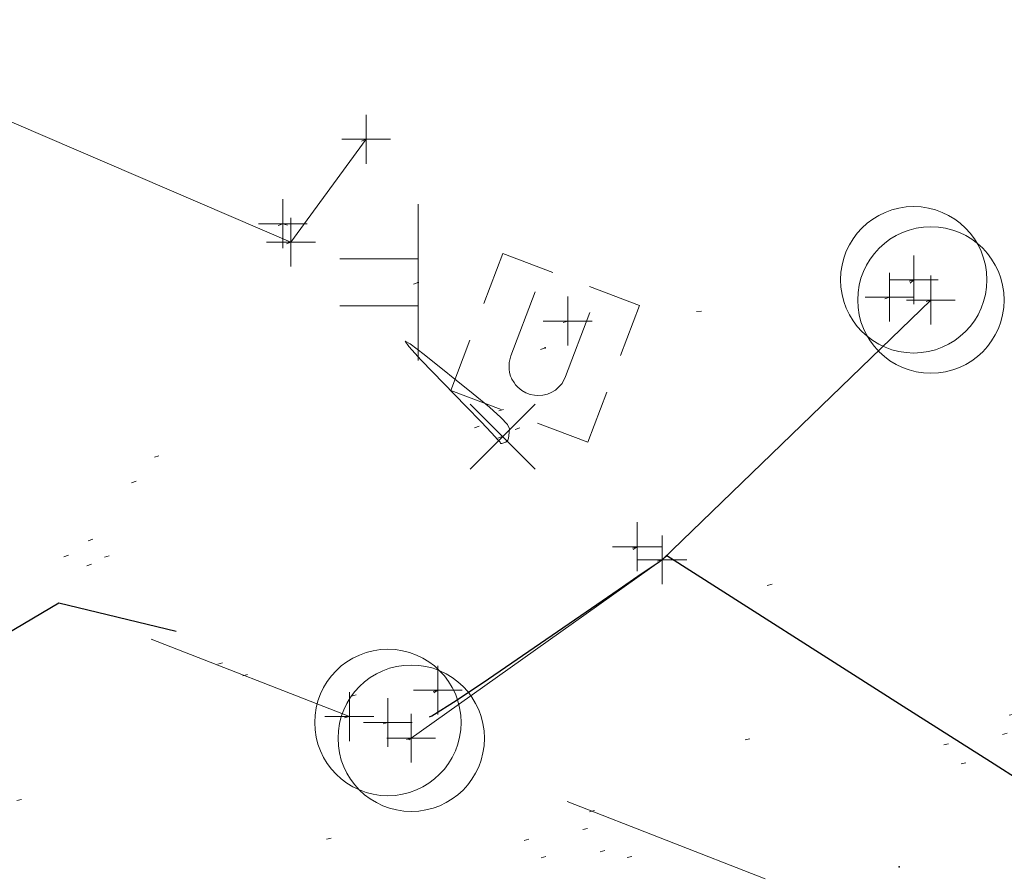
# Model space of a CAD drawing. Extents: x 413123 to 1465301, y 377724 to 504150.
# Tile 189 of 256: x 1463995 to 1464015, y 432975 to 432992. Entities that reach past the tile are written whole.
import ezdxf

# ---------------------------------------------------------------- set-up
doc = ezdxf.new("R2010")
doc.units = 0
doc.header["$MEASUREMENT"] = 0
for name, pattern in [('DGN Style 1', [8.732639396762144, 0.01453018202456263, -8.71810921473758]), ('DGN Style 3', [20.34225483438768, 14.53018202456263, -5.812072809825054]), ('DGN Style 5', [10.171127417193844, 4.35905460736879, -5.812072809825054]), ('shrublt', [0.890998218, -0.07499984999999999, -0.137499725, -0.122499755, -0.122999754, -0.127999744, -0.1149997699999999, -0.1199997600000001, -0.0699998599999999])]:
    doc.linetypes.add(name, pattern=pattern)
for name, color, linetype, lineweight in [('DT_X_Contour_Major', 132, 'DGN Style 3', 30), ('DT_X_Contour_Minor', 136, 'DGN Style 3', 0), ('DT_X_Terrain_Ground_Line', 92, 'DGN Style 3', 13), ('GE_X_Cells', 40, 'Continuous', 0), ('PM_X_Cells', 7, 'Continuous', 0), ('PM_X_Cells (Construction)', 7, 'Continuous', 0), ('PV_X_Curb', 120, 'DGN Style 1', 0), ('PV_X_EOP', 7, 'DGN Style 3', 0), ('PV_X_Walk', 120, 'DGN Style 5', 0), ('SN_X_Public', 3, 'Continuous', 0), ('SN_X_Public (Construction)', 3, 'Continuous', 0), ('SV_X_Random_Point (Construction)', 7, 'Continuous', 0), ('UT_X_Unknown_Cells', 7, 'Continuous', 0), ('UT_X_Unknown_Cells (Construction)', 7, 'Continuous', 0), ('VG_X_Flower_Bed', 3, 'DGN Style 1', 0), ('VG_X_Shrub_Line_Lt', 3, 'shrublt', 0)]:
    doc.layers.add(name, color=color, linetype=linetype, lineweight=lineweight)
doc.layers.add('SV_Observation (Construction)', color=97, linetype='DGN Style 1', lineweight=0, transparency=0.9)
doc.layers.add('SV_X_Shot_Marker (Construction)', color=40, linetype='Continuous', lineweight=0, transparency=0.5)

# ---------------------------------------------------------------- blocks, each defined once
blk = doc.blocks.new('SVPT_2113')
at = {"layer": 'SV_X_Shot_Marker (Construction)', "transparency": 33554495}
for p, q in [((0, 0.02500000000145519), (0, -0.02500000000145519)), ((-0.02499999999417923, 0), (0.02499999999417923, 0))]:
    blk.add_line(p, q, dxfattribs=at)
blk.add_point((0, 0), dxfattribs=at)
blk = doc.blocks.new('PC_41')
at = {"layer": 'GE_X_Cells', "color": 52, "linetype": 'Continuous', "lineweight": 0}
blk.add_circle((0, 0), 0.075, dxfattribs=at)
blk = doc.blocks.new('SVPT_2114')
at = {"layer": 'SV_X_Shot_Marker (Construction)', "transparency": 33554495}
for p, q in [((0, 0.02500000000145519), (0, -0.02499999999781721)), ((-0.02499999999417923, 0), (0.02500000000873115, 0))]:
    blk.add_line(p, q, dxfattribs=at)
blk.add_point((0, 0), dxfattribs=at)
blk = doc.blocks.new('PC_42')
at = {"layer": 'GE_X_Cells', "color": 52, "linetype": 'Continuous', "lineweight": 0}
blk.add_circle((0, 0), 0.075, dxfattribs=at)
blk = doc.blocks.new('SVPT_2115')
at = {"layer": 'SV_X_Shot_Marker (Construction)', "transparency": 33554495}
for p, q in [((0, 0.02500000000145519), (0, -0.02500000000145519)), ((-0.02499999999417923, 0), (0.02500000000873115, 0))]:
    blk.add_line(p, q, dxfattribs=at)
blk.add_point((0, 0), dxfattribs=at)
blk = doc.blocks.new('SVPT_2116')
at = {"layer": 'SV_X_Shot_Marker (Construction)', "transparency": 33554495}
for p, q in [((0, 0.02500000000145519), (0, -0.02499999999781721)), ((-0.02499999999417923, 0), (0.02500000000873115, 0))]:
    blk.add_line(p, q, dxfattribs=at)
blk.add_point((0, 0), dxfattribs=at)
blk = doc.blocks.new('SVPT_2117')
at = {"layer": 'SV_X_Shot_Marker (Construction)', "transparency": 33554495}
for p, q in [((0, 0.02499999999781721), (0, -0.02500000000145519)), ((-0.02499999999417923, 0), (0.02500000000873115, 0))]:
    blk.add_line(p, q, dxfattribs=at)
blk.add_point((0, 0), dxfattribs=at)
blk = doc.blocks.new('PC_43')
at = {"layer": 'GE_X_Cells', "color": 52, "linetype": 'Continuous', "lineweight": 0}
blk.add_circle((0, 0), 0.075, dxfattribs=at)
blk = doc.blocks.new('SVPT_2118')
at = {"layer": 'SV_X_Shot_Marker (Construction)', "transparency": 33554495}
for p, q in [((0, 0.02500000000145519), (0, -0.02499999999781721)), ((-0.02499999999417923, 3.637978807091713e-12), (0.02500000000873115, 3.637978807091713e-12))]:
    blk.add_line(p, q, dxfattribs=at)
blk.add_point((0, 3.637978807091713e-12), dxfattribs=at)
blk = doc.blocks.new('SVPT_2119')
at = {"layer": 'SV_X_Shot_Marker (Construction)', "transparency": 33554495}
for p, q in [((0, 0.02500000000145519), (0, -0.02499999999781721)), ((-0.02499999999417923, 0), (0.02500000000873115, 0))]:
    blk.add_line(p, q, dxfattribs=at)
blk.add_point((0, 0), dxfattribs=at)
blk = doc.blocks.new('PC_44')
at = {"layer": 'GE_X_Cells', "color": 52, "linetype": 'Continuous', "lineweight": 0}
blk.add_circle((0, 0), 0.075, dxfattribs=at)
blk = doc.blocks.new('SVPT_2120')
at = {"layer": 'SV_X_Shot_Marker (Construction)', "transparency": 33554495}
for p, q in [((0, 0.02500000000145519), (0, -0.02500000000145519)), ((-0.02500000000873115, 0), (0.02499999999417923, 0))]:
    blk.add_line(p, q, dxfattribs=at)
blk.add_point((0, 0), dxfattribs=at)
blk = doc.blocks.new('SVPT_2127')
at = {"layer": 'SV_X_Shot_Marker (Construction)', "transparency": 33554495}
for p, q in [((0, 0.02500000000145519), (0, -0.02500000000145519)), ((-0.02499999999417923, 0), (0.02499999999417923, 0))]:
    blk.add_line(p, q, dxfattribs=at)
blk.add_point((0, 0), dxfattribs=at)
blk = doc.blocks.new('SVPT_2128')
at = {"layer": 'SV_X_Shot_Marker (Construction)', "transparency": 33554495}
for p, q in [((-1.455191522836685e-11, 0.02500000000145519), (-1.455191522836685e-11, -0.02499999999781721)), ((-0.02500000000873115, 3.637978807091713e-12), (0.02499999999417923, 3.637978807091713e-12))]:
    blk.add_line(p, q, dxfattribs=at)
blk.add_point((-1.455191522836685e-11, 3.637978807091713e-12), dxfattribs=at)
blk = doc.blocks.new('SGN2P_2')
at = {"layer": 'SN_X_Public', "color": 3, "linetype": 'Continuous', "lineweight": 0}
for p, q in [((0, 0.07999999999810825), (0, -0.08000000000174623)), ((0, 0.02399999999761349), (-0.08000000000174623, 0.02399999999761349)), ((0, -0.02400000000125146), (-0.08000000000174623, -0.02400000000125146))]:
    blk.add_line(p, q, dxfattribs=at)
at = {"layer": 'SN_X_Public (Construction)', "color": 3, "linetype": 'Continuous', "lineweight": 30}
blk.add_point((0, -3.637978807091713e-12), dxfattribs=at)
blk = doc.blocks.new('SVPT_2129')
at = {"layer": 'SV_X_Shot_Marker (Construction)', "transparency": 33554495}
for p, q in [((0, 0.02500000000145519), (0, -0.02499999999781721)), ((-0.02500000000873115, 3.637978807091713e-12), (0.02499999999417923, 3.637978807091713e-12))]:
    blk.add_line(p, q, dxfattribs=at)
blk.add_point((0, 3.637978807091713e-12), dxfattribs=at)
blk = doc.blocks.new('SVPT_2130')
at = {"layer": 'SV_X_Shot_Marker (Construction)', "transparency": 33554495}
for p, q in [((1.455191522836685e-11, 0.02500000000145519), (1.455191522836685e-11, -0.02499999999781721)), ((-0.02499999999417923, 0), (0.02500000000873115, 0))]:
    blk.add_line(p, q, dxfattribs=at)
blk.add_point((1.455191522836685e-11, 0), dxfattribs=at)
blk = doc.blocks.new('SVPT_2131')
at = {"layer": 'SV_X_Shot_Marker (Construction)', "transparency": 33554495}
for p, q in [((1.455191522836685e-11, 0.02500000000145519), (1.455191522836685e-11, -0.02499999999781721)), ((-0.02499999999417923, 3.637978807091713e-12), (0.02500000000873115, 3.637978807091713e-12))]:
    blk.add_line(p, q, dxfattribs=at)
blk.add_point((1.455191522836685e-11, 3.637978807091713e-12), dxfattribs=at)
blk = doc.blocks.new('UBOX_2')
at = {"layer": 'UT_X_Unknown_Cells', "color": 7, "linetype": 'Continuous', "lineweight": 0, "flags": 128}
for points in [[(-0.01999999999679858, 0.07499999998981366), (-0.07500000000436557, 0.07499999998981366), (-0.07499999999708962, 0.01999999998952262)], [(0.07499999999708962, 0.01999999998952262), (0.07499999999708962, 0.07499999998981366), (0.01999999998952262, 0.07499999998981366)], [(-0.02991943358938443, 0.04999999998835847), (-0.02991943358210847, -0.02008056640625), (-0.02913818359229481, -0.02717285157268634), (-0.02834472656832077, -0.02952880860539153), (-0.02677001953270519, -0.03347167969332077), (-0.02519531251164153, -0.03662109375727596), (-0.02283935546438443, -0.03977050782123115), (-0.02126464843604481, -0.04134521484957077), (-0.02047119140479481, -0.04212646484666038), (-0.01732177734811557, -0.04449462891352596), (-0.01496582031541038, -0.04606933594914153), (-0.01181640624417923, -0.04764404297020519), (-0.007092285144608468, -0.04921875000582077), (-0.002368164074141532, -0.0500000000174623), (0.002355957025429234, -0.05000000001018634), (0.007080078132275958, -0.04921875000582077), (0.01022949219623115, -0.04842529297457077), (0.01495361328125, -0.04606933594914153), (0.01889648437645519, -0.04370117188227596), (0.02204589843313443, -0.04055175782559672), (0.02519531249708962, -0.03662109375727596), (0.02755126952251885, -0.03189697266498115), (0.02912597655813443, -0.02795410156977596), (0.02991943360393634, -0.02008056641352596), (0.02991943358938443, 0.04999999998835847)], [(-0.07500000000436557, -0.02000000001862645), (-0.07499999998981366, -0.07500000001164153), (-0.02000000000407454, -0.07500000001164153)], [(0.01999999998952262, -0.07500000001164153), (0.07499999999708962, -0.07500000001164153), (0.07499999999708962, -0.02000000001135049)]]:
    blk.add_lwpolyline(points, dxfattribs=at)
at = {"layer": 'UT_X_Unknown_Cells (Construction)', "color": 7, "linetype": 'Continuous', "lineweight": 30}
blk.add_point((0, -7.275957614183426e-12), dxfattribs=at)
blk = doc.blocks.new('X_446')
at = {"layer": 'SV_X_Random_Point (Construction)', "color": 7, "linetype": 'Continuous', "lineweight": 0, "transparency": 33554559}
for p, q in [((-0.03333333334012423, -0.03337499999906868), (0.03333333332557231, 0.03337499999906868)), ((-0.03333333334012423, 0.03337499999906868), (0.03333333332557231, -0.03337499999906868))]:
    blk.add_line(p, q, dxfattribs=at)
blk = doc.blocks.new('PMRT_4')
at = {"layer": 'PM_X_Cells (Construction)', "color": 7, "linetype": 'Continuous', "lineweight": 30}
for p in [(-8, 0), (0, 0)]:
    blk.add_point(p, dxfattribs=at)
blk = doc.blocks.new('*U5554', base_point=(1463158.719041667, 433438.2508333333, 579.5851666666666))
at = {"layer": 'DT_X_Contour_Major', "elevation": 574.9999999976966, "flags": 128}
blk.add_lwpolyline([(1463872.792671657, 433043.2009715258), (1463871.433875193, 433043.5562048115), (1463871.170004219, 433043.5994164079), (1463870.96073264, 433043.5768083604), (1463870.806060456, 433043.4883806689), (1463870.705987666, 433043.3341333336), (1463870.511926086, 433042.8350475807), (1463870.423285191, 433042.612411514), (1463870.302908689, 433042.3188176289), (1463870.15079658, 433041.9542659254), (1463869.966948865, 433041.5187564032), (1463869.434374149, 433040.2627872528), (1463869.253442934, 433039.7950549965), (1463869.110080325, 433039.3338350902), (1463869.004286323, 433038.879127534), (1463868.936060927, 433038.4309323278), (1463868.804218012, 433037.2444282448), (1463868.755703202, 433036.8095458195), (1463868.709040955, 433036.3947766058), (1463868.664231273, 433036.0001206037), (1463868.621274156, 433035.6255778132), (1463868.509191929, 433034.6536146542), (1463868.468817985, 433034.3022942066), (1463868.431757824, 433033.9773052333), (1463868.398011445, 433033.6786477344), (1463868.367578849, 433033.4063217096), (1463868.290843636, 433032.7152276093), (1463868.265732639, 433032.4808570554), (1463868.247951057, 433032.2960659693), (1463868.237498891, 433032.160854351), (1463868.234376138, 433032.0752222), (1463868.235821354, 433031.9129757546), (1463868.238654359, 433031.858864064), (1463868.246069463, 433031.818213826), (1463868.258066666, 433031.791025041), (1463868.274645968, 433031.7772977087), (1463868.324966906, 433031.758640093), (1463868.341608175, 433031.7524573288), (1463868.353791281, 433031.7479022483), (1463868.361516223, 433031.7449748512), (1463868.364783, 433031.7436751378), (1463886.088108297, 433023.4452288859), (1463885.868097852, 433023.3528860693), (1463885.836038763, 433023.3264364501), (1463885.834151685, 433023.2866630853), (1463885.862436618, 433023.233565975), (1463885.920893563, 433023.1671451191), (1463886.1170081, 433022.9722578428), (1463886.290916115, 433022.815454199), (1463886.66555426, 433022.4912087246), (1463887.240922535, 433021.9995214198), (1463888.017020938, 433021.3403922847), (1463890.354256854, 433019.3594588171), (1463891.402350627, 433018.5868683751), (1463892.793705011, 433017.7547971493), (1463894.528320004, 433016.8632451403), (1463896.606195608, 433015.9122123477), (1463902.604878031, 433013.2968171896), (1463904.719669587, 433012.3624051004), (1463906.565032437, 433011.5207152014), (1463908.140966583, 433010.7717474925), (1463909.447472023, 433010.115501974), (1463914.915830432, 433007.2693746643), (1463921.726056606, 433004.3093230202), (1463923.193935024, 433003.6830644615), (1463924.678901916, 433003.0728823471), (1463926.180957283, 433002.4787766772), (1463927.700101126, 433001.9007474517), (1463931.773936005, 433000.3807714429), (1463933.368632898, 432999.7789733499), (1463935.097347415, 432999.1135610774), (1463936.960079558, 432998.3845346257), (1463938.956829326, 432997.5918939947), (1463944.460185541, 432995.3933667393), (1463946.659511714, 432994.5136311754), (1463949.129973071, 432993.5233199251), (1463951.871569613, 432992.4224329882), (1463954.884301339, 432991.210970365), (1463963.279766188, 432987.8329691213), (1463966.079786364, 432986.7034703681), (1463968.183248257, 432985.8484750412), (1463969.590151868, 432985.2679831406), (1463970.300497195, 432984.9619946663), (1463971.266007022, 432984.5120299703), (1463971.748863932, 432984.3027237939), (1463972.473302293, 432984.0122787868), (1463973.439322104, 432983.6406949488), (1463974.646923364, 432983.1879722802), (1463980.846085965, 432980.8859425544), (1463989.248593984, 432979.032897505), (1463990.884473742, 432978.7210165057), (1463992.19103815, 432978.579535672), (1463993.16828721, 432978.6084550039), (1463993.816220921, 432978.8077745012), (1463996.07150909, 432980.1355325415), (1464000.149894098, 432979.1517106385), (1464000.92213496, 432978.9594454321), (1464001.490978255, 432978.8042877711), (1464001.856423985, 432978.6862376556), (1464002.018472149, 432978.6052950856), (1464002.179403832, 432978.4389249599), (1464002.234289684, 432978.3770095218), (1464002.278248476, 432978.3160408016), (1464002.311280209, 432978.2560187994), (1464002.333384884, 432978.1969435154), (1464002.377761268, 432978.0406717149), (1464002.401339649, 432977.9859310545), (1464002.438792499, 432977.9389129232), (1464002.490119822, 432977.8996173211), (1464002.555321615, 432977.8680442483), (1464002.891970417, 432977.7387224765), (1464003.228416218, 432977.6094786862), (1464003.385245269, 432977.6495420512), (1464003.711541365, 432977.8251223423), (1464004.207304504, 432978.1362195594), (1464004.872534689, 432978.5828337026), (1464006.872437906, 432979.9544939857), (1464007.529720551, 432980.4052816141), (1464008.001641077, 432980.7288992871), (1464008.288199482, 432980.9253470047), (1464008.389395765, 432980.9946247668), (1464008.412103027, 432981.0098055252), (1464008.420195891, 432981.0153621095), (1464008.427444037, 432981.0206462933), (1464008.433847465, 432981.0256580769), (1464008.439406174, 432981.03039746), (1464008.453103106, 432981.0426726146), (1464008.458773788, 432981.0477565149), (1464008.465513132, 432981.0538018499), (1464008.473321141, 432981.0608086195), (1464008.482197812, 432981.068776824), (1464008.526115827, 432981.1082051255), (1464013.369526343, 432978.0213085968), (1464014.335909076, 432977.406356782), (1464015.159309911, 432976.8844569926), (1464015.839728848, 432976.4556092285), (1464016.377165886, 432976.1198134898), (1464018.55158097, 432974.7698881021), (1464017.162959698, 432973.2152969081), (1464016.909704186, 432972.9210871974), (1464016.74506105, 432972.7047114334), (1464016.669030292, 432972.5661696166), (1464016.681611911, 432972.5054617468), (1464016.947088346, 432972.4037708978), (1464018.748003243, 432971.7139297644), (1464019.098133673, 432971.5799914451), (1464019.376704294, 432971.4738226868), (1464019.583715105, 432971.3954234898), (1464019.719166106, 432971.3447938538), (1464019.984955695, 432971.2468075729), (1464020.092452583, 432971.2064595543), (1464020.215601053, 432971.1589052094), (1464020.354401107, 432971.104144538), (1464020.508852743, 432971.0421775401), (1464020.941592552, 432970.8673237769), (1464021.147404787, 432970.7867246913), (1464021.440286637, 432970.6760677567), (1464021.820238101, 432970.5353529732), (1464022.28725918, 432970.3645803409), (1464024.669853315, 432969.4975064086), (1464024.800941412, 432972.160915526), (1464024.83125018, 432972.6596775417), (1464024.865995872, 432973.0145025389), (1464024.905178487, 432973.2253905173), (1464024.948798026, 432973.292341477), (1464025.162708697, 432973.2689262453), (1464029.025839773, 432973.1350120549), (1464029.765642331, 432973.1085136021), (1464030.329422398, 432973.0864100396), (1464030.717179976, 432973.0687013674), (1464030.928915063, 432973.0553875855), (1464031.258845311, 432973.0257440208), (1464031.437483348, 432972.9836777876), (1464031.725949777, 432972.8797117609), (1464032.124244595, 432972.7138459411), (1464032.632367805, 432972.4860803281), (1464034.133800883, 432971.7961723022), (1464034.650710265, 432971.5653454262), (1464035.075363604, 432971.3902958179), (1464035.407760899, 432971.2710234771), (1464035.64790215, 432971.2075284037), (1464036.553297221, 432971.0413650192), (1464037.417881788, 432967.1477338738), (1464037.586800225, 432966.3969774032), (1464037.723019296, 432965.8134070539), (1464037.826538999, 432965.397022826), (1464037.897359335, 432965.147824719), (1464038.042614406, 432964.7062112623), (1464038.097700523, 432964.5583447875), (1464038.154017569, 432964.4459554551), (1464038.211565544, 432964.3690432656), (1464038.270344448, 432964.3276082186), (1464038.547518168, 432964.2170246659), (1464038.68505026, 432964.1621537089), (1464039.147316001, 432963.9707068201), (1464040.4751709, 432963.4198822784), (1464042.668614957, 432962.5096800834), (1464045.727648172, 432961.2401002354), (1464055.039188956, 432957.3753837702), (1464058.103320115, 432956.1044968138), (1464060.312058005, 432955.1903732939), (1464061.665402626, 432954.6330132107), (1464062.163353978, 432954.4324165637), (1464062.350699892, 432954.373176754), (1464062.417638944, 432954.3513530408), (1464062.477946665, 432954.3303117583), (1464062.531623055, 432954.3100529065), (1464062.578668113, 432954.2905764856), (1464062.695279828, 432954.2396826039), (1464062.739055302, 432954.2237960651), (1464062.782922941, 432954.2143068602), (1464062.826882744, 432954.2112149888), (1464062.87093471, 432954.2145204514), (1464062.988529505, 432954.2318647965), (1464063.166774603, 432954.1922907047), (1464063.613313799, 432954.060560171), (1464064.328147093, 432953.8366731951), (1464065.311274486, 432953.5206297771), (1464070.525221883, 432951.8307287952), (1464072.797050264, 432951.8839777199), (1464073.24183644, 432951.8914205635), (1464073.602554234, 432951.8909281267), (1464073.879203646, 432951.8825004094), (1464074.071784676, 432951.8661374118), (1464074.774336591, 432951.7712611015), (1464082.323138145, 432946.5182012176), (1464083.364143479, 432945.5562421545), (1464083.593641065, 432945.3691861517), (1464083.835988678, 432945.2202863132), (1464084.091186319, 432945.1095426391), (1464084.359233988, 432945.0369551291), (1464085.091161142, 432944.8942633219), (1464085.341953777, 432944.8521080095), (1464085.545386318, 432944.8326609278), (1464085.701458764, 432944.8359220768), (1464085.810171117, 432944.8618914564), (1464086.20698854, 432945.0360677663), (1464099.299530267, 432940.8269902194), (1464102.129462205, 432939.8867490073), (1464105.008168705, 432938.869915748), (1464107.935649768, 432937.7764904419), (1464110.911905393, 432936.6064730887), (1464118.913619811, 432933.3843040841), (1464121.662079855, 432932.3107807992), (1464123.906174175, 432931.5068376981), (1464125.645902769, 432930.9724747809), (1464126.881265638, 432930.7076920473), (1464129.50307899, 432930.361045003), (1464130.680727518, 432930.119986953), (1464132.24731309, 432929.6567980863), (1464134.202835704, 432928.9714784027), (1464136.547295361, 432928.0640279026), (1464143.317770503, 432925.3479854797), (1464145.651903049, 432924.4181011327), (1464147.57644433, 432923.6654799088), (1464149.091394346, 432923.0901218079), (1464150.196753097, 432922.6920268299), (1464152.598254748, 432921.866791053), (1464153.454049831, 432921.5777429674), (1464154.220308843, 432921.3295255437), (1464154.897031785, 432921.1221387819), (1464155.484218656, 432920.9555826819), (1464158.015506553, 432920.273592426), (1464165.377621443, 432918.2900603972), (1464166.865296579, 432918.0044577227), (1464168.17312989, 432917.9977348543), (1464169.301121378, 432918.2698917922), (1464170.249271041, 432918.8209285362), (1464172.537881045, 432920.6621995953), (1464173.340017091, 432921.2741534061), (1464174.029967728, 432921.7290615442), (1464174.607732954, 432922.0269240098), (1464175.073312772, 432922.1677408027), (1464176.165278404, 432922.3338580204), (1464176.619921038, 432922.4191154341), (1464177.164874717, 432922.5502997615), (1464177.80013944, 432922.7274110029), (1464178.525715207, 432922.9504491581), (1464180.580998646, 432923.6064534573), (1464181.328899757, 432923.8463710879), (1464182.031140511, 432924.0741207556), (1464182.687720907, 432924.2897024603), (1464183.298640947, 432924.4931162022), (1464184.866880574, 432925.0193288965), (1464185.415600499, 432925.2076191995), (1464185.885580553, 432925.3778305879), (1464186.276820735, 432925.5299630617), (1464186.589321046, 432925.6640166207), (1464187.317668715, 432925.9973875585), (1464187.642770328, 432926.1014717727), (1464188.071814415, 432926.1636962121), (1464188.604800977, 432926.1840608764), (1464189.241730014, 432926.1625657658), (1464191.078797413, 432926.0494324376), (1464191.790885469, 432926.0437949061), (1464192.54934909, 432926.1117323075), (1464193.354188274, 432926.2532446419), (1464194.205403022, 432926.4683319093), (1464196.537143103, 432927.1399978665), (1464197.325974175, 432927.3736362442), (1464197.943662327, 432927.5708019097), (1464198.39020756, 432927.7314948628), (1464198.665609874, 432927.8557151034), (1464199.171825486, 432928.1383387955), (1464199.353301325, 432928.2357993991), (1464199.518067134, 432928.3162134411), (1464199.666122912, 432928.3795809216), (1464199.797468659, 432928.4259018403), (1464200.125443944, 432928.5266955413), (1464200.272457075, 432928.6504639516), (1464200.467515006, 432928.9461739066), (1464200.710617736, 432929.4138254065), (1464201.001765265, 432930.0534184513), (1464202.472558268, 432933.4393829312)], dxfattribs=at)
at = {"layer": 'DT_X_Contour_Minor', "elevation": 575.9999999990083, "flags": 128}
blk.add_lwpolyline([(1464005.112740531, 432983.4283501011), (1464005.06753394, 432983.4800435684), (1464004.936470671, 432983.6190781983), (1464004.719550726, 432983.845453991), (1464004.416774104, 432984.159170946), (1464003.49489421, 432985.1122043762), (1464003.239482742, 432985.3871645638), (1464003.16465826, 432985.497270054), (1464003.270420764, 432985.4425208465), (1464003.556770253, 432985.2229169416), (1464004.561151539, 432984.417500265), (1464004.889988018, 432984.146417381), (1464005.12321149, 432983.937231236), (1464005.260821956, 432983.7899418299), (1464005.302819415, 432983.7045491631), (1464005.28732863, 432983.5593643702), (1464005.279389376, 432983.510608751), (1464005.267189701, 432983.4732304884), (1464005.250729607, 432983.4472295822), (1464005.230009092, 432983.4326060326), (1464005.169073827, 432983.4087797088), (1464005.148794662, 432983.4019645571), (1464005.133658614, 432983.3993888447), (1464005.123665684, 432983.4010525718), (1464005.118815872, 432983.4069557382), (1464005.112740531, 432983.4283501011)], dxfattribs=at)

msp = doc.modelspace()

# ---------------------------------------------------------------- linework, layer by layer
at = {"layer": 'PV_X_Curb'}
msp.add_polyline3d([(1464013.585648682, 432986.7553809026, 575.8446527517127), (1464007.916439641, 432981.2874204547, 575.5507673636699), (1464003.834682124, 432978.3501039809, 575.3622089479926), (1464002.63112949, 432977.5695580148, 574.7985837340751)], dxfattribs=at)
msp.add_open_spline([(1464212.130625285, 432930.1921386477, 574.8569475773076), (1464211.309927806, 432926.6717508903, 574.8043550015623), (1464208.620583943, 432919.4336842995, 574.59247811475), (1464203.942792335, 432911.4759950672, 574.9755149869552), (1464198.528113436, 432907.065000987, 574.3013993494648), (1464195.129930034, 432904.9843538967, 574.1567793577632), (1464190.424056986, 432902.8821727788, 574.9491376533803), (1464184.484657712, 432901.1540257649, 574.5405969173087), (1464177.178004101, 432901.5982480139, 574.618938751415), (1464172.360644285, 432902.5498269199, 574.540636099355), (1464170.098213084, 432903.4430988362, 574.5563680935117), (1464162.859082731, 432906.3013125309, 574.606705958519), (1464155.619952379, 432909.1595262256, 574.6570438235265), (1464148.380822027, 432912.0177399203, 574.7073816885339), (1464141.151301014, 432914.8902431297, 574.7073216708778), (1464133.92178, 432917.7627463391, 574.7072616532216), (1464126.692258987, 432920.6352495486, 574.7072016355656), (1464118.299673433, 432923.8963305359, 574.7083911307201), (1464109.907087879, 432927.1574115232, 574.7095806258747), (1464101.514502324, 432930.4184925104, 574.7107701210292), (1464094.565360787, 432933.130540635, 574.7407559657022), (1464087.61621925, 432935.8425887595, 574.7707418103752), (1464080.667077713, 432938.554636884, 574.8007276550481), (1464073.934937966, 432941.2263393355, 574.8213669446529), (1464067.202798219, 432943.898041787, 574.8420062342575), (1464060.470658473, 432946.5697442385, 574.8626455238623), (1464057.576627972, 432947.7186628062, 574.8432796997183), (1464054.682597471, 432948.8675813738, 574.8239138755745), (1464051.788566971, 432950.0164999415, 574.8045480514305), (1464048.178118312, 432951.4627468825, 574.7485807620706), (1464044.567669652, 432952.9089938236, 574.6926134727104), (1464040.957220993, 432954.3552407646, 574.6366461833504), (1464036.026248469, 432956.2655431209, 574.6576247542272), (1464031.095275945, 432958.1758454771, 574.6786033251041), (1464026.164303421, 432960.0861478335, 574.6995818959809), (1464025.481248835, 432960.3621999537, 574.7846270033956), (1464024.798194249, 432960.6382520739, 574.8696721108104), (1464024.115139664, 432960.9143041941, 574.9547172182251), (1464019.953009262, 432962.5411523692, 574.9621940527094), (1464015.790878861, 432964.1680005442, 574.9696708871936), (1464011.628748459, 432965.7948487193, 574.977147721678), (1464011.04864364, 432966.0149524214, 574.8862879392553), (1464010.46853882, 432966.2350561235, 574.7954281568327), (1464009.888434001, 432966.4551598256, 574.7045683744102), (1464003.274891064, 432969.0729880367, 574.7150542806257), (1463996.661348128, 432971.6908162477, 574.7255401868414), (1463990.047805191, 432974.3086444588, 574.736026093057), (1463988.669673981, 432974.8809759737, 574.7338566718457), (1463987.29154277, 432975.4533074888, 574.7316872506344), (1463985.91341156, 432976.0256390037, 574.7295178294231), (1463985.302306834, 432976.2580753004, 574.8215004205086), (1463984.691202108, 432976.4905115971, 574.9134830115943), (1463984.080097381, 432976.7229478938, 575.0054656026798), (1463979.817419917, 432978.3858828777, 575.0066354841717), (1463975.554742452, 432980.0488178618, 575.0078053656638), (1463971.292064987, 432981.7117528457, 575.0089752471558), (1463963.356387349, 432984.9149377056, 575.0146263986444), (1463955.420709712, 432988.1181225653, 575.0202775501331), (1463947.485032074, 432991.3213074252, 575.0259287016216), (1463941.290077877, 432993.6868748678, 575.0083102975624), (1463935.095123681, 432996.0524423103, 574.990691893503), (1463928.900169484, 432998.4180097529, 574.9730734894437), (1463921.313287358, 433001.3706240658, 574.974915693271), (1463913.726405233, 433004.3232383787, 574.9767578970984), (1463906.139523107, 433007.2758526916, 574.9786001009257), (1463898.560596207, 433010.2391392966, 574.9626699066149), (1463890.981669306, 433013.2024259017, 574.9467397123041), (1463883.402742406, 433016.1657125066, 574.9308095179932), (1463881.345594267, 433016.9902447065, 574.9117253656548), (1463879.288446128, 433017.8147769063, 574.8926412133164), (1463877.231297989, 433018.6393091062, 574.8735570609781), (1463876.686567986, 433018.90836837, 574.7907628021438), (1463876.141837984, 433019.1774276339, 574.7079685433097), (1463875.597107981, 433019.4464868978, 574.6251742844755), (1463866.491552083, 433023.0102079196, 574.5286453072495), (1463857.385996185, 433026.5739289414, 574.4321163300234), (1463848.280440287, 433030.1376499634, 574.3355873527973), (1463842.273435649, 433032.5433451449, 574.290891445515), (1463836.26643101, 433034.9490403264, 574.2461955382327), (1463830.259426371, 433037.354735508, 574.2014996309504), (1463827.706954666, 433038.3596743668, 574.2016278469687), (1463825.154482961, 433039.3646132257, 574.2017560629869), (1463822.602011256, 433040.3695520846, 574.2018842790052), (1463822.273060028, 433040.5216812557, 574.2449460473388), (1463821.9441088, 433040.673810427, 574.2880078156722), (1463821.615157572, 433040.8259395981, 574.3310695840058), (1463814.081882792, 433043.8160048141, 574.2658061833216), (1463806.548608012, 433046.8060700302, 574.2005427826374), (1463799.015333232, 433049.7961352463, 574.1352793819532), (1463790.881392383, 433052.9784830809, 574.0409375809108), (1463782.747451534, 433056.1608309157, 573.9465957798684), (1463774.613510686, 433059.3431787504, 573.8522539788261), (1463767.30279864, 433062.1866842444, 573.7907467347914), (1463759.992086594, 433065.0301897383, 573.7292394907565), (1463752.681374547, 433067.8736952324, 573.6677322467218), (1463745.746627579, 433070.6484046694, 573.6115134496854), (1463738.81188061, 433073.4231141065, 573.5552946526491), (1463731.877133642, 433076.1978235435, 573.4990758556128), (1463723.920721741, 433079.269784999, 573.4558768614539), (1463715.96430984, 433082.3417464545, 573.412677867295), (1463708.007897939, 433085.4137079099, 573.3694788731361), (1463699.705494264, 433088.6982952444, 573.2960693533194), (1463691.40309059, 433091.9828825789, 573.2226598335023), (1463683.100686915, 433095.2674699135, 573.1492503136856), (1463675.369218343, 433098.3176278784, 573.0764007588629), (1463667.637749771, 433101.3677858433, 573.0035512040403), (1463659.906281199, 433104.4179438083, 572.9307016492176), (1463654.180695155, 433106.6960611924, 572.8929602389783), (1463648.455109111, 433108.9741785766, 572.855218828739), (1463642.729523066, 433111.2522959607, 572.8174774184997), (1463634.990870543, 433114.2968556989, 572.7735525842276), (1463627.252218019, 433117.3414154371, 572.7296277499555), (1463619.513565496, 433120.3859751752, 572.6857029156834), (1463610.349498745, 433123.93395352, 572.6620255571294), (1463601.185431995, 433127.4819318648, 572.6383481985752), (1463592.021365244, 433131.0299102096, 572.6146708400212), (1463584.379899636, 433134.0860580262, 572.5703305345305), (1463576.738434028, 433137.1422058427, 572.5259902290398), (1463569.096968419, 433140.1983536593, 572.4816499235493), (1463560.424944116, 433143.6374746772, 572.4263088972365), (1463551.752919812, 433147.0765956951, 572.3709678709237), (1463543.080895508, 433150.5157167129, 572.315626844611), (1463535.024004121, 433153.6725581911, 572.2917231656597), (1463526.967112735, 433156.8293996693, 572.2678194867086), (1463518.910221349, 433159.9862411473, 572.2439158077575), (1463505.273646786, 433165.3724393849, 572.2223349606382), (1463491.637072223, 433170.7586376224, 572.2007541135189), (1463478.00049766, 433176.1448358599, 572.1791732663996), (1463470.02998399, 433179.2607996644, 572.1634328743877), (1463462.05947032, 433182.3767634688, 572.1476924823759), (1463454.08895665, 433185.4927272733, 572.1319520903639), (1463447.976240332, 433187.9013968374, 572.1084402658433), (1463441.863524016, 433190.3100664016, 572.084928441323), (1463435.750807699, 433192.7187359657, 572.0614166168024), (1463430.533446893, 433194.7109056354, 572.0246570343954), (1463425.316086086, 433196.703075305, 571.9878974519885), (1463420.098725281, 433198.6952449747, 571.9511378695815), (1463420.088321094, 433198.7497997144, 571.9601351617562), (1463420.077916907, 433198.804354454, 571.9691324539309), (1463420.067512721, 433198.8589091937, 571.9781297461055)], degree=3, knots=[0, 0, 0, 0, 0.004233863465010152, 0.009367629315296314, 0.01063404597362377, 0.01259545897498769, 0.01409081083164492, 0.01684419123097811, 0.01986488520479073, 0.02272727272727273, 0.02272727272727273, 0.02272727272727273, 0.04545454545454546, 0.04545454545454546, 0.04545454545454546, 0.06818181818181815, 0.06818181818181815, 0.06818181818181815, 0.09090909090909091, 0.09090909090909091, 0.09090909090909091, 0.1136363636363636, 0.1136363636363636, 0.1136363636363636, 0.1363636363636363, 0.1363636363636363, 0.1363636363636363, 0.159090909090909, 0.159090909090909, 0.159090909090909, 0.1818181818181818, 0.1818181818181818, 0.1818181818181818, 0.2045454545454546, 0.2045454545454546, 0.2045454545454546, 0.2272727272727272, 0.2272727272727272, 0.2272727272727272, 0.2499999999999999, 0.2499999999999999, 0.2499999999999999, 0.2727272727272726, 0.2727272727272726, 0.2727272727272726, 0.2954545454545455, 0.2954545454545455, 0.2954545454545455, 0.3181818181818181, 0.3181818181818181, 0.3181818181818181, 0.3409090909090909, 0.3409090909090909, 0.3409090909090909, 0.3636363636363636, 0.3636363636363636, 0.3636363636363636, 0.3863636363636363, 0.3863636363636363, 0.3863636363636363, 0.4090909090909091, 0.4090909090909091, 0.4090909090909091, 0.4318181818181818, 0.4318181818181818, 0.4318181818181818, 0.4545454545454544, 0.4545454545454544, 0.4545454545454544, 0.4772727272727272, 0.4772727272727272, 0.4772727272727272, 0.4999999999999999, 0.4999999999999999, 0.4999999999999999, 0.5227272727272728, 0.5227272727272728, 0.5227272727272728, 0.5454545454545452, 0.5454545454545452, 0.5454545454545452, 0.5681818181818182, 0.5681818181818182, 0.5681818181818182, 0.5909090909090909, 0.5909090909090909, 0.5909090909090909, 0.6136363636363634, 0.6136363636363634, 0.6136363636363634, 0.6363636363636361, 0.6363636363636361, 0.6363636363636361, 0.6590909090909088, 0.6590909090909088, 0.6590909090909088, 0.6818181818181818, 0.6818181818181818, 0.6818181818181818, 0.7045454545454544, 0.7045454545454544, 0.7045454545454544, 0.7272727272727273, 0.7272727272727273, 0.7272727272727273, 0.75, 0.75, 0.75, 0.7727272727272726, 0.7727272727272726, 0.7727272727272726, 0.7954545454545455, 0.7954545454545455, 0.7954545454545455, 0.8181818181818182, 0.8181818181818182, 0.8181818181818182, 0.8409090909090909, 0.8409090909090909, 0.8409090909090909, 0.8636363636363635, 0.8636363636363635, 0.8636363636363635, 0.8863636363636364, 0.8863636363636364, 0.8863636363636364, 0.9090909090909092, 0.9090909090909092, 0.9090909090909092, 0.9318181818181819, 0.9318181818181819, 0.9318181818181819, 0.9545454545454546, 0.9545454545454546, 0.9545454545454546, 0.9772727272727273, 0.9772727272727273, 0.9772727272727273, 1, 1, 1, 1], dxfattribs=at)
at = {"layer": 'PV_X_EOP', "extrusion": (0.02042849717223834, -0.07572300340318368, 0.996919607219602), "elevation": -2305.907120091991, "flags": 128}
msp.add_lwpolyline([(1526258.865325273, 36645.20189294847), (1526252.165125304, 36641.48524129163), (1526246.192988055, 36639.26970103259)], dxfattribs=at)
at = {"layer": 'PV_X_EOP'}
msp.add_open_spline([(1464214.200372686, 432930.0125938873, 574.6750505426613), (1464213.214898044, 432926.361571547, 574.6554390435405), (1464210.335317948, 432919.1136593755, 574.599029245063), (1464204.815820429, 432909.1018665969, 574.3565281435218), (1464195.494840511, 432902.6681098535, 574.2832162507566), (1464186.151923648, 432899.5681180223, 574.3579811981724), (1464179.771464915, 432899.4143722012, 574.2952422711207), (1464176.994920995, 432899.668020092, 574.2613856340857), (1464177.044937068, 432900.1320857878, 574.246040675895), (1464177.09495314, 432900.5961514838, 574.2306957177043), (1464177.144969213, 432901.0602171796, 574.2153507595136), (1464175.927058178, 432901.3040810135, 574.2430371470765), (1464174.709147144, 432901.5479448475, 574.2707235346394), (1464173.491236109, 432901.7918086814, 574.2984099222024), (1464172.308644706, 432902.1755399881, 574.3005170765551), (1464171.126053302, 432902.5592712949, 574.3026242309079), (1464169.943461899, 432902.9430026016, 574.3047313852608), (1464162.723370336, 432905.8427434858, 574.3155121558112), (1464155.503278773, 432908.7424843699, 574.3262929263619), (1464148.28318721, 432911.642225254, 574.3370736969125), (1464140.963550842, 432914.5045510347, 574.3540033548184), (1464133.643914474, 432917.3668768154, 574.3709330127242), (1464126.324278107, 432920.229202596, 574.3878626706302), (1464117.99499256, 432923.5208416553, 574.3850035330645), (1464109.665707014, 432926.8124807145, 574.3821443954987), (1464101.336421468, 432930.1041197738, 574.379285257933), (1464094.336812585, 432932.7637912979, 574.3758200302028), (1464087.337203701, 432935.4234628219, 574.3723548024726), (1464080.337594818, 432938.083134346, 574.3688895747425), (1464078.566977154, 432938.7843228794, 574.3609047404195), (1464076.79635949, 432939.4855114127, 574.3529199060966), (1464075.025741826, 432940.1866999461, 574.3449350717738), (1464074.785709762, 432939.7564827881, 574.378228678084), (1464074.545677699, 432939.3262656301, 574.4115222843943), (1464074.305645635, 432938.8960484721, 574.4448158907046), (1464073.469345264, 432939.1969356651, 574.4458787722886), (1464072.633044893, 432939.4978228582, 574.4469416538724), (1464071.796744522, 432939.7987100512, 574.4480045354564), (1464071.97040793, 432940.312748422, 574.4287374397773), (1464072.144071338, 432940.8267867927, 574.409470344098), (1464072.317734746, 432941.3408251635, 574.3902032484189), (1464068.292155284, 432942.9036241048, 574.4173304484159), (1464064.266575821, 432944.4664230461, 574.444457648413), (1464060.240996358, 432946.0292219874, 574.4715848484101), (1464057.404422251, 432947.1787736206, 574.4864594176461), (1464054.567848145, 432948.3283252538, 574.5013339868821), (1464051.731274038, 432949.477876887, 574.516208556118), (1464048.063307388, 432950.938260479, 574.5399384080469), (1464044.395340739, 432952.398644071, 574.5636682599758), (1464040.727374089, 432953.8590276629, 574.5873981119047), (1464034.963458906, 432956.1062960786, 574.5898090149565), (1464029.199543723, 432958.3535644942, 574.5922199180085), (1464023.43562854, 432960.6008329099, 574.5946308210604), (1464018.911872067, 432962.4084709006, 574.5961729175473), (1464014.388115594, 432964.2161088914, 574.5977150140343), (1464009.864359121, 432966.0237468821, 574.5992571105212), (1464003.210304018, 432968.6501103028, 574.6283223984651), (1463996.556248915, 432971.2764737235, 574.657387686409), (1463989.902193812, 432973.9028371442, 574.686452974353), (1463983.644315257, 432976.3395090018, 574.6736079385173), (1463977.386436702, 432978.7761808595, 574.6607629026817), (1463971.128558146, 432981.2128527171, 574.6479178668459), (1463963.156694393, 432984.301570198, 574.6367747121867), (1463955.184830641, 432987.390287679, 574.6256315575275), (1463947.212966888, 432990.47900516, 574.6144884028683), (1463942.061457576, 432992.5408900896, 574.6094202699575), (1463936.909948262, 432994.6027750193, 574.6043521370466), (1463931.758438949, 432996.664659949, 574.5992840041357), (1463931.530278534, 432996.2388306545, 574.6105157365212), (1463931.302118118, 432995.8130013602, 574.6217474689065), (1463931.073957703, 432995.3871720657, 574.632979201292), (1463930.282763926, 432995.6687107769, 574.6290528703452), (1463929.49157015, 432995.9502494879, 574.6251265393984), (1463928.700376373, 432996.2317881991, 574.6212002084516), (1463928.807214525, 432996.705476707, 574.599354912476), (1463928.914052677, 432997.1791652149, 574.5775096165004), (1463929.020890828, 432997.6528537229, 574.5556643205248), (1463921.266149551, 433000.7043133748, 574.5760262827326), (1463913.511408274, 433003.7557730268, 574.5963882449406), (1463905.756666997, 433006.8072326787, 574.6167502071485), (1463898.165981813, 433009.7920181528, 574.6054520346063), (1463890.575296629, 433012.776803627, 574.594153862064), (1463882.984611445, 433015.7615891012, 574.5828556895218), (1463880.966246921, 433016.5788460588, 574.5677215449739), (1463878.947882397, 433017.3961030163, 574.552587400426), (1463876.929517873, 433018.2133599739, 574.5374532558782), (1463867.305783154, 433022.067236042, 574.4562781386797), (1463857.682048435, 433025.9211121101, 574.3751030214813), (1463848.058313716, 433029.7749881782, 574.293927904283), (1463842.0887679, 433032.15228938, 574.255719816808), (1463836.119222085, 433034.5295905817, 574.2175117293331), (1463830.149676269, 433036.9068917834, 574.1793036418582), (1463819.702520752, 433040.977061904, 574.114036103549), (1463809.255365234, 433045.0472320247, 574.0487685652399), (1463798.808209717, 433049.1174021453, 573.9835010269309), (1463790.688310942, 433052.3725879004, 573.8786775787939), (1463782.568412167, 433055.6277736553, 573.7738541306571), (1463774.448513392, 433058.8829594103, 573.6690306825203), (1463767.127717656, 433061.7370183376, 573.6030643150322), (1463759.806921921, 433064.591077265, 573.537097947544), (1463752.486126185, 433067.4451361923, 573.471131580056), (1463745.56751996, 433070.1466192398, 573.433483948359), (1463738.648913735, 433072.8481022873, 573.3958363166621), (1463731.73030751, 433075.5495853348, 573.3581886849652), (1463723.782972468, 433078.7051245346, 573.309049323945), (1463715.835637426, 433081.8606637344, 573.2599099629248), (1463707.888302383, 433085.0162029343, 573.2107706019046), (1463699.550043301, 433088.2607631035, 573.1408028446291), (1463691.211784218, 433091.5053232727, 573.0708350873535), (1463682.873525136, 433094.7498834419, 573.000867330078), (1463675.16451759, 433097.807374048, 572.9256101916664), (1463667.455510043, 433100.8648646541, 572.8503530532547), (1463659.746502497, 433103.9223552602, 572.7750959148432), (1463653.994087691, 433106.172674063, 572.7096262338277), (1463648.241672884, 433108.4229928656, 572.6441565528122), (1463642.489258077, 433110.6733116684, 572.5786868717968), (1463636.478925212, 433113.0512697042, 572.4919426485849), (1463630.468592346, 433115.4292277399, 572.4051984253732), (1463624.458259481, 433117.8071857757, 572.3184542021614), (1463624.206116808, 433117.2726760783, 572.3829538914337), (1463623.953974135, 433116.738166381, 572.447453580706), (1463623.701831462, 433116.2036566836, 572.5119532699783), (1463622.025810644, 433116.809407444, 572.5010582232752), (1463620.349789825, 433117.4151582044, 572.4901631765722), (1463618.673769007, 433118.0209089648, 572.4792681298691), (1463618.897990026, 433118.6383812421, 572.4475864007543), (1463619.122211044, 433119.2558535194, 572.4159046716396), (1463619.346432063, 433119.8733257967, 572.3842229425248), (1463610.151052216, 433123.4149093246, 572.3947054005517), (1463600.955672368, 433126.9564928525, 572.4051878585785), (1463591.760292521, 433130.4980763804, 572.4156703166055), (1463584.186192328, 433133.515636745, 572.3803871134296), (1463576.612092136, 433136.5331971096, 572.3451039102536), (1463569.037991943, 433139.5507574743, 572.3098207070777), (1463560.349163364, 433142.995578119, 572.2824074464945), (1463551.660334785, 433146.4403987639, 572.2549941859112), (1463542.971506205, 433149.8852194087, 572.227580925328), (1463534.92764778, 433153.0839553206, 572.2016946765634), (1463526.883789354, 433156.2826912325, 572.175808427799), (1463518.839930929, 433159.4814271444, 572.1499221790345), (1463505.060674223, 433164.8741050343, 572.1234911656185), (1463491.281417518, 433170.2667829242, 572.0970601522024), (1463477.502160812, 433175.6594608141, 572.0706291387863), (1463469.594324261, 433178.7703649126, 572.0379597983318), (1463461.68648771, 433181.8812690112, 572.0052904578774), (1463453.778651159, 433184.9921731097, 571.9726211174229), (1463447.751023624, 433187.3871797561, 571.9442134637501), (1463441.723396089, 433189.7821864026, 571.9158058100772), (1463435.695768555, 433192.1771930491, 571.8873981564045), (1463430.410020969, 433194.2126202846, 571.8528707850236), (1463425.124273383, 433196.2480475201, 571.8183434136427), (1463419.838525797, 433198.2834747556, 571.7838160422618)], degree=3, knots=[0, 0, 0, 0, 0.004335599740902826, 0.00918217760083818, 0.01294602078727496, 0.01724212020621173, 0.02040816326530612, 0.02040816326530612, 0.02040816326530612, 0.04081632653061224, 0.04081632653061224, 0.04081632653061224, 0.06122448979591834, 0.06122448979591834, 0.06122448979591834, 0.08163265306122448, 0.08163265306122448, 0.08163265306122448, 0.1020408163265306, 0.1020408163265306, 0.1020408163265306, 0.1224489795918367, 0.1224489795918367, 0.1224489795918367, 0.1428571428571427, 0.1428571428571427, 0.1428571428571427, 0.163265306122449, 0.163265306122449, 0.163265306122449, 0.1836734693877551, 0.1836734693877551, 0.1836734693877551, 0.2040816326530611, 0.2040816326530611, 0.2040816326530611, 0.2244897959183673, 0.2244897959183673, 0.2244897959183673, 0.2448979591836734, 0.2448979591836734, 0.2448979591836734, 0.2653061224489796, 0.2653061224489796, 0.2653061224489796, 0.2857142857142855, 0.2857142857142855, 0.2857142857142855, 0.3061224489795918, 0.3061224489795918, 0.3061224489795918, 0.3265306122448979, 0.3265306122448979, 0.3265306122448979, 0.346938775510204, 0.346938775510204, 0.346938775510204, 0.3673469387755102, 0.3673469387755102, 0.3673469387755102, 0.3877551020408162, 0.3877551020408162, 0.3877551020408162, 0.4081632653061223, 0.4081632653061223, 0.4081632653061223, 0.4285714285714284, 0.4285714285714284, 0.4285714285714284, 0.4489795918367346, 0.4489795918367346, 0.4489795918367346, 0.4693877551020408, 0.4693877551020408, 0.4693877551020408, 0.4897959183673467, 0.4897959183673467, 0.4897959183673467, 0.5102040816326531, 0.5102040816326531, 0.5102040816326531, 0.5306122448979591, 0.5306122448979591, 0.5306122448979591, 0.5510204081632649, 0.5510204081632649, 0.5510204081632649, 0.571428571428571, 0.571428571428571, 0.571428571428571, 0.5918367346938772, 0.5918367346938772, 0.5918367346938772, 0.6122448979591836, 0.6122448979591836, 0.6122448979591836, 0.6326530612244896, 0.6326530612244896, 0.6326530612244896, 0.6530612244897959, 0.6530612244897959, 0.6530612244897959, 0.673469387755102, 0.673469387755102, 0.673469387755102, 0.6938775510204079, 0.6938775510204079, 0.6938775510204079, 0.7142857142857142, 0.7142857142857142, 0.7142857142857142, 0.7346938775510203, 0.7346938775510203, 0.7346938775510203, 0.7551020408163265, 0.7551020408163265, 0.7551020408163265, 0.7755102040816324, 0.7755102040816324, 0.7755102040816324, 0.7959183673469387, 0.7959183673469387, 0.7959183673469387, 0.8163265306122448, 0.8163265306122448, 0.8163265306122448, 0.836734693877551, 0.836734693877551, 0.836734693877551, 0.8571428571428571, 0.8571428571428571, 0.8571428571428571, 0.8775510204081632, 0.8775510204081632, 0.8775510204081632, 0.8979591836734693, 0.8979591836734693, 0.8979591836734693, 0.9183673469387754, 0.9183673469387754, 0.9183673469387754, 0.9387755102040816, 0.9387755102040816, 0.9387755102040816, 0.9591836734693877, 0.9591836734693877, 0.9591836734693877, 0.9795918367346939, 0.9795918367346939, 0.9795918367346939, 1, 1, 1, 1], dxfattribs=at)
at = {"layer": 'PV_X_Walk'}
msp.add_polyline3d([(1464072.967690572, 432958.3666243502, 575.30906664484), (1464070.346588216, 432951.3527161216, 574.9773959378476), (1464062.78986349, 432954.1253322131, 574.9910363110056), (1464039.376320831, 432963.0014931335, 574.7635985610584), (1464026.55798705, 432968.1495992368, 574.7726809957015), (1464020.018007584, 432970.7850117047, 574.8605370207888), (1464002.022532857, 432977.8070389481, 574.9011532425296), (1463993.41813913, 432981.1737328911, 575.0440725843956), (1463973.823454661, 432988.8812862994, 575.2172209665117), (1463950.555295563, 432998.4462676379, 575.1933659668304), (1463931.547205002, 433005.5563049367, 575.0990525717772), (1463908.070566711, 433015.0935424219, 575.1457609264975), (1463886.48733757, 433023.2878314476, 575.0088266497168), (1463868.28375239, 433030.4646540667, 574.6063593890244), (1463851.224368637, 433037.0941968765, 574.6978775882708), (1463834.174598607, 433043.8076175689, 574.7457256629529), (1463824.35919016, 433047.7194871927, 574.7516960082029), (1463801.736836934, 433057.0117572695, 574.4652254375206), (1463777.969075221, 433066.2591936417, 574.250754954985), (1463756.186991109, 433075.050438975, 573.9982346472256), (1463734.318073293, 433083.6026156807, 573.8632123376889), (1463711.47768691, 433092.6485276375, 573.7042450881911), (1463686.250584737, 433102.552052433, 573.7469359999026), (1463662.60355662, 433111.7061982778, 573.2882745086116)], dxfattribs=at)
at = {"layer": 'SV_Observation (Construction)', "transparency": 33554434}
for p in [(1464002.364997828, 432989.6334657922, 576.4081460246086), (1464000.657765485, 432987.9042789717, 575.9824565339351), (1464000.82537711, 432987.5251470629, 576.0913855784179), (1464013.585648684, 432986.755380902, 575.844652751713), (1464013.585648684, 432986.755380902, 575.844652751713), (1464003.429487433, 432986.7024581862, 576.1037199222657), (1464013.091124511, 432986.3985128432, 575.7500896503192), (1464013.937533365, 432986.3413166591, 575.2866026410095), (1464013.937533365, 432986.3413166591, 575.2866026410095), (1464006.495793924, 432985.911339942, 575.8502021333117), (1464006.035284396, 432985.3609471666, 575.9472090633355), (1464005.162340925, 432983.5433382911, 576.0192860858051), (1464019.204022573, 432982.783630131, 575.3048882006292), (1464007.916439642, 432981.2874204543, 575.5507673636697), (1464008.433690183, 432981.0188249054, 574.9951048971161), (1464024.228973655, 432979.8368021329, 575.2889932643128), (1464024.100063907, 432979.4170730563, 575.7909005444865), (1464018.809799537, 432979.3868228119, 575.178861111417), (1464022.897460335, 432979.2057370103, 575.2348228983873), (1464022.897460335, 432979.2057370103, 575.2348228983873), (1464024.475231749, 432978.8795395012, 575.7513188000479), (1464024.475231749, 432978.8795395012, 575.7513188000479), (1464023.260676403, 432978.7798755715, 575.7794640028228), (1464023.260676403, 432978.7798755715, 575.7794640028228), (1464025.035296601, 432978.7188892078, 575.2488041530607), (1464025.035296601, 432978.7188892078, 575.2488041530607), (1464003.834682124, 432978.3501039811, 575.3622089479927), (1464002.022532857, 432977.8070389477, 574.9011532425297), (1464002.811438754, 432977.6864948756, 574.8830227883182), (1464002.811438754, 432977.6864948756, 574.8830227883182), (1464003.289776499, 432977.3640422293, 574.8229057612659), (1464003.289776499, 432977.3640422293, 574.8229057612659)]:
    msp.add_line(p, (1463904.445440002, 432952.2662400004, 574.65), dxfattribs=at)
at = {"layer": 'VG_X_Flower_Bed', "extrusion": (0.01650403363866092, -0.01799550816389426, 0.9997018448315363), "elevation": 16945.88946085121, "flags": 128}
msp.add_lwpolyline([(1371609.802476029, -670206.0649736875), (1371612.757992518, -670211.4813189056), (1371617.947954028, -670215.5813243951)], dxfattribs=at)
at = {"layer": 'VG_X_Shrub_Line_Lt'}
msp.add_polyline3d([(1464002.364997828, 432989.6334657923, 576.4081460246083), (1464000.825377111, 432987.5251470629, 576.0913855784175), (1463977.603156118, 432997.5170580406, 576.4372535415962), (1463954.374584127, 433006.8284031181, 576.9234223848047), (1463934.875721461, 433014.8107003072, 576.5459814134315), (1463911.919664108, 433023.9827663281, 576.2758711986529), (1463902.694132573, 433024.6388373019, 575.5491324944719), (1463895.318503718, 433030.0330481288, 575.7157495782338), (1463891.784563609, 433035.5546632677, 575.751439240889)], dxfattribs=at)

# ---------------------------------------------------------------- block references
at = {"layer": 'DT_X_Terrain_Ground_Line'}
msp.add_blockref('*U5554', (1463158.719041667, 433438.2508333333, 579.5851666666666), dxfattribs=at)
at = {"layer": 'GE_X_Cells', "color": 52, "linetype": 'Continuous', "lineweight": 0, "xscale": 20, "yscale": 20, "zscale": 20}
for name, p in [('PC_42', (1464013.585648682, 432986.7553809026, 575.8446527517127)), ('PC_41', (1464013.937533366, 432986.3413166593, 575.2866026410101)), ('PC_44', (1464002.811438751, 432977.6864948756, 574.8830227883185)), ('PC_43', (1464003.289776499, 432977.3640422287, 574.8229057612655))]:
    msp.add_blockref(name, p, dxfattribs=at)
at = {"layer": 'PM_X_Cells', "color": 7, "linetype": 'Continuous', "lineweight": 30, "rotation": 250}
msp.add_blockref('PMRT_4', (1464013.285182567, 432974.7266631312, -1743.91691131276), dxfattribs=at)
at = {"layer": 'SN_X_Public', "color": 3, "linetype": 'Continuous', "lineweight": 0, "xscale": 20, "yscale": 20, "zscale": 20}
msp.add_blockref('SGN2P_2', (1464003.429487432, 432986.7024581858, 576.1037199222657), dxfattribs=at)
at = {"layer": 'SV_X_Random_Point (Construction)', "color": 7, "linetype": 'Continuous', "lineweight": 0, "transparency": 33554559, "xscale": 20, "yscale": 20, "zscale": 20}
msp.add_blockref('X_446', (1464005.162340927, 432983.5433382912, 576.0192860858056), dxfattribs=at)
at = {"layer": 'SV_X_Shot_Marker (Construction)', "transparency": 33554495, "xscale": 20, "yscale": 20, "zscale": 20}
for name, p in [('SVPT_2127', (1464002.364997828, 432989.6334657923, 576.4081460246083)), ('SVPT_2129', (1464000.657765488, 432987.9042789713, 575.9824565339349)), ('SVPT_2128', (1464000.825377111, 432987.5251470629, 576.0913855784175)), ('SVPT_2114', (1464013.585648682, 432986.7553809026, 575.8446527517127)), ('SVPT_2131', (1464013.091124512, 432986.3985128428, 575.7500896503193)), ('SVPT_2113', (1464013.937533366, 432986.3413166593, 575.2866026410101)), ('SVPT_2130', (1464006.495793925, 432985.9113399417, 575.8502021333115)), ('SVPT_2115', (1464007.916439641, 432981.2874204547, 575.5507673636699)), ('SVPT_2116', (1464008.433690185, 432981.0188249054, 574.9951048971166)), ('SVPT_2118', (1464003.834682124, 432978.350103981, 575.3622089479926)), ('SVPT_2120', (1464002.022532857, 432977.8070389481, 574.9011532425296)), ('SVPT_2119', (1464002.811438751, 432977.6864948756, 574.8830227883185)), ('SVPT_2117', (1464003.289776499, 432977.3640422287, 574.8229057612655))]:
    msp.add_blockref(name, p, dxfattribs=at)
at = {"layer": 'UT_X_Unknown_Cells', "color": 7, "linetype": 'Continuous', "lineweight": 0, "xscale": 20, "yscale": 20, "zscale": 20, "rotation": 339.2153055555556}
msp.add_blockref('UBOX_2', (1464006.035284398, 432985.3609471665, 575.947209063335), dxfattribs=at)

doc.saveas('drawing.dxf')
